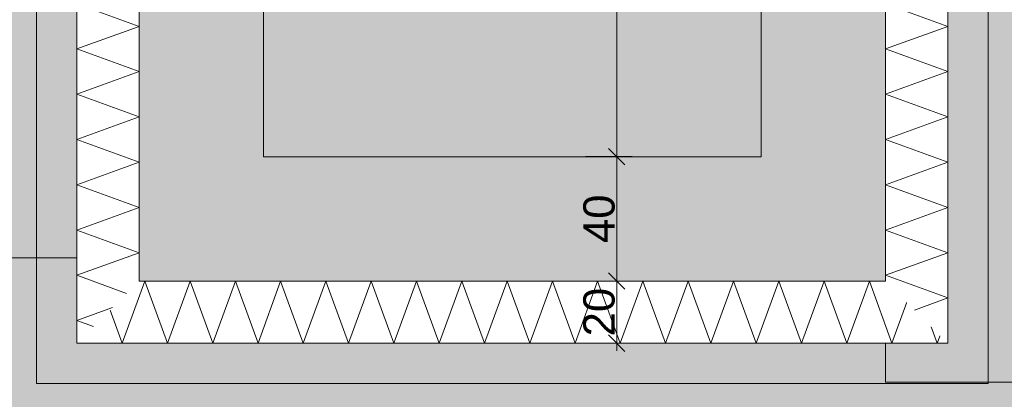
# Model space of a CAD drawing. Header units: metres. Extents: x -273 to 6, y -183 to 13.
# Tile 74 of 141: x -164.68 to -161.51, y -9.35 to -8.13. Entities that reach past the tile are written whole.
import ezdxf

# ---------------------------------------------------------------- set-up
doc = ezdxf.new("R2010")
doc.units = ezdxf.units.M
doc.header["$LTSCALE"] = 0.05
doc.header["$PDMODE"] = 1
doc.header["$PDSIZE"] = -2
doc.linetypes.add('Linienart-53', pattern=[5.291531, 3.175, -1.058062, 0.352704, -0.705764])
doc.layers.get('0').update_dxf_attribs({"lineweight": 25})
for name, color, linetype, lineweight, true_color in [('00 -Bauelemente -Beton unbewehrt', 7, 'Continuous', 9, 0xf7e06e), ('00 -Bauelemente -Dämmung innen', 7, 'Continuous', 9, 0xff7fe6), ('30 -32 Gründung- 2 Flachgründungen u. Bodenplatten', 7, 'Continuous', 9, 0xff6633), ('70 -76 Bemaßung- 2 Allgemein', 7, 'Continuous', 5, 0x6666cc)]:
    doc.layers.add(name, color=color, linetype=linetype, lineweight=lineweight, true_color=true_color)
for name, color, linetype, lineweight in [('30 -35 Decken- 2 Beläge- Dämmung', 7, 'Continuous', 9), ('70 -71 Achsen- 1 Gebäudeachsen', 7, 'Linienart-53', 18), ('Keine', 7, 'Continuous', 9)]:
    doc.layers.add(name, color=color, linetype=linetype, lineweight=lineweight)
doc.styles.add('Arial', font='arial.ttf')
doc.dimstyles.new('k+k_klein', dxfattribs={"dimtxt": 0.100689, "dimasz": 0.05302, "dimexe": 0.05, "dimexo": 0.15, "dimgap": 0.005, "dimtad": 1, "dimdec": 3, "dimtxsty": 'Arial', "dimblk": 'VW_SLASH-2', "dimblk1": 'VW_SLASH-2', "dimblk2": 'VW_SLASH-2', "dimcen": 0, "dimdle": 0.025, "dimadec": 3, "dimazin": 0, "dimtfac": 0.75, "dimtdec": 3, "dimtix": 1, "dimtmove": 0, "dimatfit": 0, "dimldrblk": 'VW_FILLEDARROW', "dimfxl": 0.1, "dimfxlon": 1, "dimfrac": 2, "dimtolj": 1, "dimarcsym": 0})

# ---------------------------------------------------------------- blocks, each defined once
blk = doc.blocks.new('_Achsen (3D)')
at = {"layer": '70 -71 Achsen- 1 Gebäudeachsen', "transparency": 33554687}
blk.add_line((-179.668, -8.697), (3.826, -8.697), dxfattribs=at)
blk = doc.blocks.new('Gruppe-2227')
at = {"color": 255, "linetype": 'Continuous', "lineweight": 5}
blk.add_wipeout([(-164.496, -9.172), (-161.696, -9.172), (-161.896, -8.972), (-164.296, -8.972)], dxfattribs=at).dxf.layer = '00 -Bauelemente -Dämmung innen'
blk = doc.blocks.new('Gruppe-2228')
at = {"layer": '00 -Bauelemente -Dämmung innen', "color": 7, "transparency": 33554687, "flags": 128}
for points in [[(-164.3893, -9.0653), (-164.3504, -9.172), (-164.2776, -8.972), (-164.2048, -9.172), (-164.132, -8.972), (-164.0592, -9.172), (-163.9864, -8.972), (-163.9136, -9.172), (-163.8409, -8.972), (-163.7681, -9.172), (-163.6953, -8.972), (-163.6225, -9.172), (-163.5497, -8.972), (-163.4769, -9.172), (-163.4041, -8.972), (-163.3313, -9.172), (-163.2585, -8.972), (-163.1857, -9.172), (-163.1129, -8.972), (-163.0401, -9.172), (-162.9673, -8.972), (-162.8945, -9.172), (-162.8217, -8.972), (-162.7489, -9.172), (-162.6761, -8.972), (-162.6034, -9.172), (-162.5306, -8.972), (-162.4578, -9.172), (-162.385, -8.972), (-162.3122, -9.172), (-162.2394, -8.972), (-162.1666, -9.172), (-162.0938, -8.972), (-162.021, -9.172), (-161.9482, -8.972), (-161.8754, -9.172), (-161.8275, -9.0405)], [(-161.7208, -9.1472), (-161.7298, -9.172), (-161.7492, -9.1189)], [(-161.7208, -9.1472), (-161.7298, -9.172), (-161.7492, -9.1189)]]:
    blk.add_lwpolyline(points, dxfattribs=at)
blk = doc.blocks.new('Gruppe-2229')
at = {"layer": '00 -Bauelemente -Dämmung innen', "color": 7, "linetype": 'Continuous', "lineweight": 9, "transparency": 33554687}
blk.add_line((-161.896, -8.972), (-164.296, -8.972), dxfattribs=at)
blk = doc.blocks.new('Gruppe-2230')
at = {"layer": '00 -Bauelemente -Dämmung innen', "color": 7, "linetype": 'Continuous', "lineweight": 9, "transparency": 33554687}
blk.add_line((-164.496, -9.172), (-161.696, -9.172), dxfattribs=at)
blk = doc.blocks.new('Gruppe-2231')
at = {"layer": '00 -Bauelemente -Dämmung innen', "color": 7, "transparency": 33554687}
for name in ['Gruppe-2229', 'Gruppe-2230']:
    blk.add_blockref(name, (0, 0), dxfattribs=at)
blk = doc.blocks.new('Gruppe-2232')
at = {"layer": '00 -Bauelemente -Dämmung innen', "color": 7}
blk.add_blockref('Gruppe-2227', (0, 0), dxfattribs=at)
at = {"layer": '00 -Bauelemente -Dämmung innen', "color": 7, "transparency": 33554687}
for name in ['Gruppe-2231', 'Gruppe-2228']:
    blk.add_blockref(name, (0, 0), dxfattribs=at)
blk = doc.blocks.new('Gruppe-2233')
at = {"layer": '00 -Bauelemente -Dämmung innen', "color": 7, "transparency": 33554687}
blk.add_blockref('Gruppe-2232', (0, 0), dxfattribs=at)
at = {"layer": '00 -Bauelemente -Dämmung innen', "color": 0, "flags": 1}
for tag in ['prm0_value', 'prm1_value', 'prm2_value', 'prm3_value', 'prm4_value', 'prm5_value', 'prm6_value', 'IFC_UUID', 'instanceID', 'prm0_name', 'prm0_type', 'prm1_name', 'prm1_type', 'prm2_name', 'prm2_type', 'prm3_name', 'prm3_type', 'prm4_name', 'prm4_type', 'prm5_name', 'prm5_type', 'prm6_name', 'prm6_type']:
    blk.add_attdef(tag, (-164.496, -9.172), '', height=0.00018, dxfattribs=at)
blk = doc.blocks.new('Gruppe-2234')
at = {"color": 255, "linetype": 'Continuous', "lineweight": 5}
blk.add_wipeout([(-161.696, -9.172), (-161.696, -6.097), (-161.896, -6.297), (-161.896, -8.972)], dxfattribs=at).dxf.layer = '00 -Bauelemente -Dämmung innen'
blk = doc.blocks.new('Gruppe-2235')
at = {"layer": '00 -Bauelemente -Dämmung innen', "color": 7, "transparency": 33554687, "flags": 128}
for points in [[(-161.7089, -6.11), (-161.696, -6.1147), (-161.7238, -6.1248)], [(-161.7089, -6.11), (-161.696, -6.1147), (-161.7238, -6.1248)], [(-161.8027, -9.0653), (-161.696, -9.0265), (-161.896, -8.9537), (-161.696, -8.8809), (-161.896, -8.8081), (-161.696, -8.7353), (-161.896, -8.6625), (-161.696, -8.5897), (-161.896, -8.5169), (-161.696, -8.4441), (-161.896, -8.3713), (-161.696, -8.2985), (-161.896, -8.2257), (-161.696, -8.1529), (-161.896, -8.0801), (-161.696, -8.0073), (-161.896, -7.9345), (-161.696, -7.8617), (-161.896, -7.789), (-161.696, -7.7162), (-161.896, -7.6434), (-161.696, -7.5706), (-161.896, -7.4978), (-161.696, -7.425), (-161.896, -7.3522), (-161.696, -7.2794), (-161.896, -7.2066), (-161.696, -7.1338), (-161.896, -7.061), (-161.696, -6.9882), (-161.896, -6.9154), (-161.696, -6.8426), (-161.896, -6.7698), (-161.696, -6.697), (-161.896, -6.6243), (-161.696, -6.5515), (-161.896, -6.4787), (-161.696, -6.4059), (-161.896, -6.3331), (-161.696, -6.2603), (-161.8157, -6.2167)]]:
    blk.add_lwpolyline(points, dxfattribs=at)
blk = doc.blocks.new('Gruppe-2236')
at = {"layer": '00 -Bauelemente -Dämmung innen', "color": 7, "linetype": 'Continuous', "lineweight": 9, "transparency": 33554687}
blk.add_line((-161.896, -6.297), (-161.896, -8.972), dxfattribs=at)
blk = doc.blocks.new('Gruppe-2237')
at = {"layer": '00 -Bauelemente -Dämmung innen', "color": 7, "linetype": 'Continuous', "lineweight": 9, "transparency": 33554687}
blk.add_line((-161.696, -9.172), (-161.696, -6.097), dxfattribs=at)
blk = doc.blocks.new('Gruppe-2238')
at = {"layer": '00 -Bauelemente -Dämmung innen', "color": 7, "transparency": 33554687}
for name in ['Gruppe-2237', 'Gruppe-2236']:
    blk.add_blockref(name, (0, 0), dxfattribs=at)
blk = doc.blocks.new('Gruppe-2239')
at = {"layer": '00 -Bauelemente -Dämmung innen', "color": 7}
blk.add_blockref('Gruppe-2234', (0, 0), dxfattribs=at)
at = {"layer": '00 -Bauelemente -Dämmung innen', "color": 7, "transparency": 33554687}
for name in ['Gruppe-2238', 'Gruppe-2235']:
    blk.add_blockref(name, (0, 0), dxfattribs=at)
blk = doc.blocks.new('Gruppe-2240')
at = {"layer": '00 -Bauelemente -Dämmung innen', "color": 7, "transparency": 33554687}
blk.add_blockref('Gruppe-2239', (0, 0), dxfattribs=at)
at = {"layer": '00 -Bauelemente -Dämmung innen', "color": 0, "flags": 1}
for tag in ['prm0_value', 'prm1_value', 'prm2_value', 'prm3_value', 'prm4_value', 'prm5_value', 'prm6_value', 'IFC_UUID', 'instanceID', 'prm0_name', 'prm0_type', 'prm1_name', 'prm1_type', 'prm2_name', 'prm2_type', 'prm3_name', 'prm3_type', 'prm4_name', 'prm4_type', 'prm5_name', 'prm5_type', 'prm6_name', 'prm6_type']:
    blk.add_attdef(tag, (-161.896, -9.172), '', height=0.00018, dxfattribs=at)
blk = doc.blocks.new('Gruppe-2316')
at = {"color": 255, "linetype": 'Continuous', "lineweight": 5}
blk.add_wipeout([(-164.296, -8.972), (-164.296, -6.297), (-164.496, -6.097), (-164.496, -9.172)], dxfattribs=at).dxf.layer = '00 -Bauelemente -Dämmung innen'
blk = doc.blocks.new('Gruppe-2317')
at = {"layer": '00 -Bauelemente -Dämmung innen', "color": 7, "transparency": 33554687, "flags": 128}
for points in [[(-164.3538, -6.2392), (-164.496, -6.1875), (-164.4297, -6.1634)], [(-164.3538, -6.2392), (-164.496, -6.1875), (-164.4297, -6.1634)], [(-164.3359, -9.0119), (-164.496, -8.9537), (-164.296, -8.8809), (-164.496, -8.8081), (-164.296, -8.7353), (-164.496, -8.6625), (-164.296, -8.5897), (-164.496, -8.5169), (-164.296, -8.4441), (-164.496, -8.3713), (-164.296, -8.2985), (-164.496, -8.2257), (-164.296, -8.1529), (-164.496, -8.0801), (-164.296, -8.0073), (-164.496, -7.9345), (-164.296, -7.8617), (-164.496, -7.789), (-164.296, -7.7162), (-164.496, -7.6434), (-164.296, -7.5706), (-164.496, -7.4978), (-164.296, -7.425), (-164.496, -7.3522), (-164.296, -7.2794), (-164.496, -7.2066), (-164.296, -7.1338), (-164.496, -7.061), (-164.296, -6.9882), (-164.496, -6.9154), (-164.296, -6.8426), (-164.496, -6.7698), (-164.296, -6.697), (-164.496, -6.6243), (-164.296, -6.5515), (-164.496, -6.4787), (-164.296, -6.4059), (-164.496, -6.3331), (-164.323, -6.2701)], [(-164.4426, -9.1187), (-164.496, -9.0992), (-164.3815, -9.0576)]]:
    blk.add_lwpolyline(points, dxfattribs=at)
blk = doc.blocks.new('Gruppe-2318')
at = {"layer": '00 -Bauelemente -Dämmung innen', "color": 7, "linetype": 'Continuous', "lineweight": 9, "transparency": 33554687}
blk.add_line((-164.496, -6.097), (-164.496, -9.172), dxfattribs=at)
blk = doc.blocks.new('Gruppe-2319')
at = {"layer": '00 -Bauelemente -Dämmung innen', "color": 7, "linetype": 'Continuous', "lineweight": 9, "transparency": 33554687}
blk.add_line((-164.296, -8.972), (-164.296, -6.297), dxfattribs=at)
blk = doc.blocks.new('Gruppe-2320')
at = {"layer": '00 -Bauelemente -Dämmung innen', "color": 7, "transparency": 33554687}
for name in ['Gruppe-2318', 'Gruppe-2319']:
    blk.add_blockref(name, (0, 0), dxfattribs=at)
blk = doc.blocks.new('Gruppe-2321')
at = {"layer": '00 -Bauelemente -Dämmung innen', "color": 7}
blk.add_blockref('Gruppe-2316', (0, 0), dxfattribs=at)
at = {"layer": '00 -Bauelemente -Dämmung innen', "color": 7, "transparency": 33554687}
for name in ['Gruppe-2320', 'Gruppe-2317']:
    blk.add_blockref(name, (0, 0), dxfattribs=at)
blk = doc.blocks.new('Gruppe-2322')
at = {"layer": '00 -Bauelemente -Dämmung innen', "color": 7, "transparency": 33554687}
blk.add_blockref('Gruppe-2321', (0, 0), dxfattribs=at)
at = {"layer": '00 -Bauelemente -Dämmung innen', "color": 0, "flags": 1}
for tag in ['prm0_value', 'prm1_value', 'prm2_value', 'prm3_value', 'prm4_value', 'prm5_value', 'prm6_value', 'IFC_UUID', 'instanceID', 'prm0_name', 'prm0_type', 'prm1_name', 'prm1_type', 'prm2_name', 'prm2_type', 'prm3_name', 'prm3_type', 'prm4_name', 'prm4_type', 'prm5_name', 'prm5_type', 'prm6_name', 'prm6_type']:
    blk.add_attdef(tag, (-164.496, -9.172), '', height=0.00018, dxfattribs=at)
blk = doc.blocks.new('_FU_2D LP5 (2D)')
at = {"layer": '30 -35 Decken- 2 Beläge- Dämmung', "linetype": 'Continuous', "lineweight": 18, "true_color": 0xd9d9d9}
h = blk.add_hatch(dxfattribs=at)
h.set_pattern_fill('Schraffur grau', color=254, style=0, pattern_type=2)
h.set_pattern_definition([(45, (-170.388402, -7.189444), (0.014142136, -0.014142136), [])])
h.paths.add_polyline_path([(-167.04599996, -9.47204198), (-168.59599996, -9.47204198), (-168.59599996, -8.79704198), (-174.32099996, -8.79704198), (-174.32099996, -9.79704198), (-175.32099996, -9.79704198), (-175.32099996, -11.09704198), (-162.72099996, -11.09704198), (-162.72099996, -8.97204198), (-164.29599996, -8.97204198), (-164.29599996, -6.29704198), (-164.62099996, -6.29704198), (-164.62099996, -0.54704198), (-166.82099996, -0.54704198), (-166.82099996, -4.15204198), (-167.72099996, -4.15204198), (-167.72099996, -7.92204198), (-167.04599996, -7.92204198)])
at = {"layer": '30 -35 Decken- 2 Beläge- Dämmung', "flags": 128}
blk.add_lwpolyline([(-167.04599996, -9.47204198), (-168.59599996, -9.47204198), (-168.59599996, -8.79704198), (-174.32099996, -8.79704198), (-174.32099996, -9.79704198), (-175.32099996, -9.79704198), (-175.32099996, -11.09704198), (-162.72099996, -11.09704198), (-162.72099996, -8.97204198), (-164.29599996, -8.97204198), (-164.29599996, -6.29704198), (-164.62099996, -6.29704198), (-164.62099996, -0.54704198), (-166.82099996, -0.54704198), (-166.82099996, -4.15204198), (-167.72099996, -4.15204198), (-167.72099996, -7.92204198), (-167.04599996, -7.92204198)], close=True, dxfattribs=at)
at = {"color": 255}
blk.add_wipeout([(-166.82099996, -3.76204198), (-164.62099996, -3.75204198), (-164.62099996, -0.24704198), (-163.42099996, -0.24704198), (-163.42099996, -3.65204198), (-160.82099996, -3.65204198), (-160.82099996, 0.10987974), (-158.75857356, 0.10987974), (-158.75857356, -9.29704198), (-159.25099996, -9.29704198), (-159.25099996, -10.94704198), (-160.82099996, -10.94704198), (-160.82099996, -11.09704198), (-166.94099996, -11.09704198), (-166.94099996, -8.89704198), (-166.84099996, -8.89704198), (-166.84099996, -4.15204198), (-166.82099996, -4.15204198)], dxfattribs=at).dxf.layer = '00 -Bauelemente -Beton unbewehrt'
at = {"layer": '00 -Bauelemente -Beton unbewehrt', "linetype": 'Continuous', "lineweight": 9}
h = blk.add_hatch(dxfattribs=at)
h.set_pattern_fill('Unbew_ Beton1 1mm SRF', style=0, pattern_type=2)
h.set_pattern_definition([(45, (0, 0), (0.088388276, 0.017677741), [0.075, -0.05])])
h.paths.add_polyline_path([(-166.82099996, -3.76204198), (-164.62099996, -3.75204198), (-164.62099996, -0.24704198), (-163.42099996, -0.24704198), (-163.42099996, -3.65204198), (-160.82099996, -3.65204198), (-160.82099996, 0.10987974), (-158.75857356, 0.10987974), (-158.75857356, -9.29704198), (-159.25099996, -9.29704198), (-159.25099996, -10.94704198), (-160.82099996, -10.94704198), (-160.82099996, -11.09704198), (-166.94099996, -11.09704198), (-166.94099996, -8.89704198), (-166.84099996, -8.89704198), (-166.84099996, -4.15204198), (-166.82099996, -4.15204198)])
at = {"layer": 'Keine', "linetype": 'Continuous', "lineweight": 0, "transparency": 33554511}
h = blk.add_hatch(color=43, dxfattribs=at)
h.paths.add_polyline_path([(-131.42099996, -0.54704198), (-135.82099996, -0.54704198), (-135.82099996, -2.89010187), (-139.02099996, -2.89010187), (-139.02099996, -0.54704198), (-143.42099996, -0.54704198), (-143.42099996, -2.89011265), (-146.62099996, -2.89011265), (-146.62099996, -0.54704198), (-149.17086327, -0.54704198), (-149.17086327, -2.24704198), (-151.02099996, -2.24704198), (-151.02099996, -2.89011624), (-154.22099996, -2.89011624), (-154.22099996, -0.54704198), (-159.62099996, -0.54704198), (-159.62099996, -9.29704198), (-161.89599996, -9.29704198), (-161.89599996, -8.97204198), (-164.29599996, -8.97204198), (-164.29599996, -8.89704198), (-167.04599996, -8.89704198), (-167.04599996, -9.47204198), (-168.59599996, -9.47204198), (-168.59599996, -8.79704198), (-174.32099996, -8.79704198), (-174.32099996, -9.79704198), (-175.32099996, -9.79704198), (-175.32099996, -11.09704198), (-160.82099996, -11.09704198), (-160.82099996, -10.94704198), (-100.02099996, -10.94704198), (-100.02099996, -7.44704198), (-101.74599996, -7.44704198), (-101.74599996, -5.21204198), (-114.72099996, -5.21204198), (-114.72099996, -2.89009828), (-116.22099996, -2.89009828), (-116.22099996, -0.54704198), (-120.62099996, -0.54704198), (-120.62099996, -2.89010187), (-123.82099996, -2.89010187), (-123.82099996, -0.54704198), (-128.22099996, -0.54704198), (-128.22099996, -2.89010187), (-131.42099996, -2.89010187)])
h.paths.add_polyline_path([(-153.72099996, -6.07204198), (-151.52099996, -6.07204198), (-151.52099996, -8.27204198), (-153.72099996, -8.27204198)])
h.paths.add_polyline_path([(-143.92099996, -8.27204198), (-146.12099996, -8.27204198), (-146.12099996, -6.07204198), (-143.92099996, -6.07204198)])
h.paths.add_polyline_path([(-128.72099996, -8.27204198), (-130.92099996, -8.27204198), (-130.92099996, -6.07204198), (-128.72099996, -6.07204198)])
h.paths.add_polyline_path([(-113.52099996, -8.27204198), (-115.72099996, -8.27204198), (-115.72099996, -6.07204198), (-113.52099996, -6.07204198)])
h.paths.add_polyline_path([(-108.12099996, -6.07204198), (-105.92099996, -6.07204198), (-105.92099996, -8.27204198), (-108.12099996, -8.27204198)])
h.paths.add_polyline_path([(-123.32099996, -6.07204198), (-121.12099996, -6.07204198), (-121.12099996, -8.27204198), (-123.32099996, -8.27204198)])
h.paths.add_polyline_path([(-138.52099996, -6.07204198), (-136.32099996, -6.07204198), (-136.32099996, -8.27204198), (-138.52099996, -8.27204198)])
at = {"layer": 'Keine', "linetype": 'Continuous', "lineweight": 0, "transparency": 33554567}
blk.add_hatch(color=43, dxfattribs=at).paths.add_polyline_path([(-167.04599996, -8.89704198), (-164.29599996, -8.89704198), (-164.29599996, -6.29704198), (-164.62099996, -6.29704198), (-164.62099996, -0.54704198), (-166.82099996, -0.54704198), (-166.82099996, -4.15204198), (-167.72099996, -4.15204198), (-167.72099996, -7.92204198), (-167.04599996, -7.92204198)])
at = {"layer": 'Keine', "linetype": 'Continuous', "lineweight": 0, "transparency": 33554610}
h = blk.add_hatch(color=43, dxfattribs=at)
h.paths.add_polyline_path([(-161.56599996, -9.30204198), (-161.56599996, -5.96704198), (-164.62599996, -5.96704198), (-164.62599996, -9.30204198)])
h.paths.add_polyline_path([(-161.89599996, -6.29704198), (-161.89599996, -8.97204198), (-164.29599996, -8.97204198), (-164.29599996, -6.29704198), (-163.89599996, -6.29704198)])
blk.add_hatch(color=43, dxfattribs=at).paths.add_polyline_path([(-163.89599996, -6.69704198), (-162.29599996, -6.69704198), (-162.29599996, -8.57204198), (-163.89599996, -8.57204198)])
at = {"layer": '30 -32 Gründung- 2 Flachgründungen u. Bodenplatten', "flags": 128}
for points in [[(-161.89599996, -9.29704198), (-159.62099996, -9.29704198), (-159.62099996, 0.10987974), (-160.82099996, 0.10987974), (-160.82099996, -8.09704198), (-161.89599996, -8.09704198)], [(-162.29599996, -8.57204198), (-163.89599996, -8.57204198), (-163.89599996, -6.69704198), (-162.29599996, -6.69704198)]]:
    blk.add_lwpolyline(points, close=True, dxfattribs=at)
at = {"layer": 'Keine', "flags": 128}
blk.add_lwpolyline([(-154.22099996, -0.54704198), (-159.62099996, -0.54704198), (-159.62099996, -9.29704198), (-161.89599996, -9.29704198), (-161.89599996, -8.97204198), (-164.29599996, -8.97204198), (-164.29599996, -8.89704198), (-167.04599996, -8.89704198), (-167.04599996, -9.47204198), (-168.59599996, -9.47204198), (-168.59599996, -8.79704198), (-174.32099996, -8.79704198), (-174.32099996, -9.79704198), (-175.32099996, -9.79704198), (-175.32099996, -11.09704198), (-160.82099996, -11.09704198), (-160.82099996, -10.94704198), (-100.02099996, -10.94704198)], dxfattribs=at)
for points in [[(-167.04599996, -8.89704198), (-164.29599996, -8.89704198), (-164.29599996, -6.29704198), (-164.62099996, -6.29704198), (-164.62099996, -0.54704198), (-166.82099996, -0.54704198), (-166.82099996, -4.15204198), (-167.72099996, -4.15204198), (-167.72099996, -7.92204198), (-167.04599996, -7.92204198)], [(-161.56599996, -9.30204198), (-161.56599996, -5.96704198), (-164.62599996, -5.96704198), (-164.62599996, -9.30204198)], [(-161.89599996, -6.29704198), (-161.89599996, -8.97204198), (-164.29599996, -8.97204198), (-164.29599996, -6.29704198), (-163.89599996, -6.29704198)], [(-163.89599996, -6.69704198), (-162.29599996, -6.69704198), (-162.29599996, -8.57204198), (-163.89599996, -8.57204198)]]:
    blk.add_lwpolyline(points, close=True, dxfattribs=at)
at = {"layer": '00 -Bauelemente -Dämmung innen', "color": 7}
blk.add_blockref('Gruppe-2233', (0, 0), dxfattribs=at)
blk.add_blockref('Gruppe-2240', (0, 0), dxfattribs=at)
at = {"layer": '30 -32 Gründung- 2 Flachgründungen u. Bodenplatten', "flags": 128}
blk.add_lwpolyline([(-164.29599996, -6.29704198), (-164.29599996, -8.97204198), (-161.89599996, -8.97204198), (-161.89599996, -6.29704198)], close=True, dxfattribs=at)
at = {"layer": '00 -Bauelemente -Dämmung innen', "color": 7}
blk.add_blockref('Gruppe-2322', (0, 0), dxfattribs=at)
blk = doc.blocks.new('VW_SLASH-2')
at = {"color": 0, "linetype": 'ByBlock', "lineweight": -2, "transparency": 16777216}
blk.add_line((0.472, 0), (-1, 0), dxfattribs=at)
at = {"color": 0, "lineweight": 5, "transparency": 16777216, "flags": 128}
blk.add_lwpolyline([(0.5, 0.5), (-0.5, -0.5)], dxfattribs=at)
blk = doc.blocks.new('*D3629')
at = {"layer": '70 -76 Bemaßung- 2 Allgemein', "color": 0, "lineweight": -2}
for p, q in [((-162.8604, -6.697), (-162.7104, -6.697)), ((-162.7604, -8.519), (-162.7604, -6.7501)), ((-162.8604, -8.572), (-162.7104, -8.572))]:
    blk.add_line(p, q, dxfattribs=at)
at = {"layer": 'Defpoints', "color": 0}
for p in [(-163.3982, -6.697), (-162.7604, -6.697), (-163.3982, -8.572)]:
    blk.add_point(p, dxfattribs=at)
at = {"layer": '70 -76 Bemaßung- 2 Allgemein', "color": 0, "lineweight": -2, "xscale": 0.05302001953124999, "yscale": 0.05302001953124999, "zscale": 0.05302001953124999}
for p, rotation in [((-162.7604, -6.697), 90), ((-162.7604, -8.572), 270)]:
    blk.add_blockref('VW_SLASH-2', p, dxfattribs=dict(at, rotation=rotation))
at = {"layer": '70 -76 Bemaßung- 2 Allgemein', "color": 0, "insert": (-162.8426, -7.6345), "char_height": 0.100689, "attachment_point": 5, "rotation": 90, "style": 'Arial'}
blk.add_mtext('\\A1;1,87\\S5^ ;', dxfattribs=at)
blk = doc.blocks.new('VW_FILLEDARROW')
at = {"linetype": 'Continuous', "lineweight": 0, "transparency": 16777216}
blk.add_hatch(color=0, dxfattribs=at).paths.add_polyline_path([(-2.829, 0.758), (0, 0), (-2.829, -0.758)])
at = {"color": 0, "lineweight": 5, "transparency": 16777216, "flags": 128}
blk.add_lwpolyline([(-2.829, 0.758), (0, 0), (-2.829, -0.758)], close=True, dxfattribs=at)
blk = doc.blocks.new('*D3630')
at = {"layer": '70 -76 Bemaßung- 2 Allgemein', "color": 0, "lineweight": -2}
for p, q in [((-162.8604, -8.572), (-162.7104, -8.572)), ((-162.7604, -8.919), (-162.7604, -8.6251)), ((-162.8604, -8.972), (-162.7104, -8.972))]:
    blk.add_line(p, q, dxfattribs=at)
at = {"layer": 'Defpoints', "color": 0}
for p in [(-163.3982, -8.572), (-162.7604, -8.572), (-163.3982, -8.972)]:
    blk.add_point(p, dxfattribs=at)
at = {"layer": '70 -76 Bemaßung- 2 Allgemein', "color": 0, "lineweight": -2, "xscale": 0.05302001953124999, "yscale": 0.05302001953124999, "zscale": 0.05302001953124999}
for p, rotation in [((-162.7604, -8.572), 90), ((-162.7604, -8.972), 270)]:
    blk.add_blockref('VW_SLASH-2', p, dxfattribs=dict(at, rotation=rotation))
at = {"layer": '70 -76 Bemaßung- 2 Allgemein', "color": 0, "insert": (-162.8168, -8.772), "char_height": 0.10069, "attachment_point": 5, "rotation": 90, "style": 'Arial'}
blk.add_mtext('\\A1;40', dxfattribs=at)
blk = doc.blocks.new('*D3631')
at = {"layer": '70 -76 Bemaßung- 2 Allgemein', "color": 0, "lineweight": -2}
for p, q in [((-162.8604, -8.972), (-162.7104, -8.972)), ((-162.7604, -9.119), (-162.7604, -9.0251)), ((-162.6604, -9.172), (-162.8104, -9.172))]:
    blk.add_line(p, q, dxfattribs=at)
at = {"layer": 'Defpoints', "color": 0}
for p in [(-163.3982, -8.972), (-162.7604, -8.972), (-161.696, -9.172)]:
    blk.add_point(p, dxfattribs=at)
at = {"layer": '70 -76 Bemaßung- 2 Allgemein', "color": 0, "lineweight": -2, "xscale": 0.05302001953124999, "yscale": 0.05302001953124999, "zscale": 0.05302001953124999}
for p, rotation in [((-162.7604, -8.972), 90), ((-162.7604, -9.172), 270)]:
    blk.add_blockref('VW_SLASH-2', p, dxfattribs=dict(at, rotation=rotation))
at = {"layer": '70 -76 Bemaßung- 2 Allgemein', "color": 0, "insert": (-162.8168, -9.072), "char_height": 0.10069, "attachment_point": 5, "rotation": 90, "style": 'Arial'}
blk.add_mtext('\\A1;20', dxfattribs=at)
blk = doc.blocks.new('*D3864')
at = {"layer": '70 -76 Bemaßung- 2 Allgemein', "color": 0, "lineweight": -2}
for p, q in [((-167.046, -10.5369), (-167.046, -10.6869)), ((-164.496, -10.5369), (-164.496, -10.6869)), ((-164.549, -10.6369), (-166.993, -10.6369))]:
    blk.add_line(p, q, dxfattribs=at)
at = {"layer": 'Defpoints', "color": 0}
for p in [(-167.046, -7.922), (-164.496, -9.172), (-167.046, -10.6369)]:
    blk.add_point(p, dxfattribs=at)
at = {"layer": '70 -76 Bemaßung- 2 Allgemein', "color": 0, "lineweight": -2, "xscale": 0.05302001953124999, "yscale": 0.05302001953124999, "zscale": 0.05302001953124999, "rotation": 180}
blk.add_blockref('VW_SLASH-2', (-167.046, -10.6369), dxfattribs=at)
at = {"layer": '70 -76 Bemaßung- 2 Allgemein', "color": 0, "lineweight": -2, "xscale": 0.05302001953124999, "yscale": 0.05302001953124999, "zscale": 0.05302001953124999}
blk.add_blockref('VW_SLASH-2', (-164.496, -10.6369), dxfattribs=at)
at = {"layer": '70 -76 Bemaßung- 2 Allgemein', "color": 0, "insert": (-165.771, -10.5715), "char_height": 0.10069, "attachment_point": 5, "style": 'Arial'}
blk.add_mtext('\\A1;2,55', dxfattribs=at)
blk = doc.blocks.new('*D3865')
at = {"layer": '70 -76 Bemaßung- 2 Allgemein', "color": 0, "lineweight": -2}
for p, q in [((-164.496, -10.5369), (-164.496, -10.6869)), ((-164.296, -10.5369), (-164.296, -10.6869)), ((-164.349, -10.6369), (-164.443, -10.6369))]:
    blk.add_line(p, q, dxfattribs=at)
at = {"layer": 'Defpoints', "color": 0}
for p in [(-164.296, -7.0395), (-164.496, -9.172), (-164.496, -10.6369)]:
    blk.add_point(p, dxfattribs=at)
at = {"layer": '70 -76 Bemaßung- 2 Allgemein', "color": 0, "lineweight": -2, "xscale": 0.05302001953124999, "yscale": 0.05302001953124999, "zscale": 0.05302001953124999, "rotation": 180}
blk.add_blockref('VW_SLASH-2', (-164.496, -10.6369), dxfattribs=at)
at = {"layer": '70 -76 Bemaßung- 2 Allgemein', "color": 0, "lineweight": -2, "xscale": 0.05302001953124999, "yscale": 0.05302001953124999, "zscale": 0.05302001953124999}
blk.add_blockref('VW_SLASH-2', (-164.296, -10.6369), dxfattribs=at)
at = {"layer": '70 -76 Bemaßung- 2 Allgemein', "color": 0, "insert": (-164.396, -10.5805), "char_height": 0.10069, "attachment_point": 5, "style": 'Arial'}
blk.add_mtext('\\A1;20', dxfattribs=at)
blk = doc.blocks.new('*D3869')
at = {"layer": '70 -76 Bemaßung- 2 Allgemein', "color": 0, "lineweight": -2}
for p, q in [((-161.896, -10.5369), (-161.896, -10.6869)), ((-161.696, -10.5369), (-161.696, -10.6869)), ((-161.749, -10.6369), (-161.843, -10.6369))]:
    blk.add_line(p, q, dxfattribs=at)
at = {"layer": 'Defpoints', "color": 0}
for p in [(-161.896, -7.0506), (-161.696, -9.172), (-161.896, -10.6369)]:
    blk.add_point(p, dxfattribs=at)
at = {"layer": '70 -76 Bemaßung- 2 Allgemein', "color": 0, "lineweight": -2, "xscale": 0.05302001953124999, "yscale": 0.05302001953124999, "zscale": 0.05302001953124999, "rotation": 180}
blk.add_blockref('VW_SLASH-2', (-161.896, -10.6369), dxfattribs=at)
at = {"layer": '70 -76 Bemaßung- 2 Allgemein', "color": 0, "lineweight": -2, "xscale": 0.05302001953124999, "yscale": 0.05302001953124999, "zscale": 0.05302001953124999}
blk.add_blockref('VW_SLASH-2', (-161.696, -10.6369), dxfattribs=at)
at = {"layer": '70 -76 Bemaßung- 2 Allgemein', "color": 0, "insert": (-161.796, -10.5805), "char_height": 0.10069, "attachment_point": 5, "style": 'Arial'}
blk.add_mtext('\\A1;20', dxfattribs=at)
blk = doc.blocks.new('*D3870')
at = {"layer": '70 -76 Bemaßung- 2 Allgemein', "color": 0, "lineweight": -2}
for p, q in [((-161.696, -10.5369), (-161.696, -10.6869)), ((-160.821, -10.5369), (-160.821, -10.6869)), ((-160.874, -10.6369), (-161.643, -10.6369))]:
    blk.add_line(p, q, dxfattribs=at)
at = {"layer": 'Defpoints', "color": 0}
for p in [(-160.821, -7.0506), (-161.696, -9.172), (-161.696, -10.6369)]:
    blk.add_point(p, dxfattribs=at)
at = {"layer": '70 -76 Bemaßung- 2 Allgemein', "color": 0, "lineweight": -2, "xscale": 0.05302001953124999, "yscale": 0.05302001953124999, "zscale": 0.05302001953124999, "rotation": 180}
blk.add_blockref('VW_SLASH-2', (-161.696, -10.6369), dxfattribs=at)
at = {"layer": '70 -76 Bemaßung- 2 Allgemein', "color": 0, "lineweight": -2, "xscale": 0.05302001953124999, "yscale": 0.05302001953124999, "zscale": 0.05302001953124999}
blk.add_blockref('VW_SLASH-2', (-160.821, -10.6369), dxfattribs=at)
at = {"layer": '70 -76 Bemaßung- 2 Allgemein', "color": 0, "insert": (-161.2585, -10.5638), "char_height": 0.100689, "attachment_point": 5, "style": 'Arial'}
blk.add_mtext('\\A1;87\\S5^ ;', dxfattribs=at)
blk = doc.blocks.new('Gruppe-2815')
at = {"layer": '70 -76 Bemaßung- 2 Allgemein'}
for base, p1, p2, text, picture, middle in [((-162.76042448, -6.69704198), (-163.39816652, -8.57204198), (-163.39816652, -6.69704198), '1,87\\S5^ ;', '*D3629', (-162.84261911, -7.63454198)), ((-162.76042448, -8.57204198), (-163.39816652, -8.97204198), (-163.39816652, -8.57204198), '40', '*D3630', (-162.81682604, -8.77204198)), ((-162.76042448, -8.97204198), (-161.69599996, -9.17204198), (-163.39816652, -8.97204198), '20', '*D3631', (-162.81682604, -9.07204198))]:
    dim = blk.add_linear_dim(base=base, p1=p1, p2=p2, angle=270, text=text, dimstyle='k+k_klein', override={"dimtxt": 0.100689, "dimgap": 0.005, "dimdec": 8, "dimpost": '<>', "dimtxsty": 'Arial', "dimtmove": 2}, dxfattribs=at)
    dim.commit()
    dim.dimension.update_dxf_attribs({"geometry": picture, "text_midpoint": middle})
blk = doc.blocks.new('Gruppe-2828')
at = {"layer": '70 -76 Bemaßung- 2 Allgemein'}
for base, p1, p2, text, picture, middle in [((-164.49599996, -10.63694938), (-164.29599996, -7.03948714), (-164.49599996, -9.17204198), '20', '*D3865', (-164.39599996, -10.58054782)), ((-161.89599996, -10.63694938), (-161.69599996, -9.17204198), (-161.89599996, -7.05061703), '20', '*D3869', (-161.79599996, -10.58054782)), ((-161.69599996, -10.63694938), (-160.82099996, -7.05061703), (-161.69599996, -9.17204198), '87\\S5^ ;', '*D3870', (-161.25849996, -10.56381672)), ((-167.04599996, -10.63694938), (-164.49599996, -9.17204198), (-167.04599996, -7.92204198), '2,55', '*D3864', (-165.77099996, -10.57148584))]:
    dim = blk.add_linear_dim(base=base, p1=p1, p2=p2, text=text, dimstyle='k+k_klein', override={"dimtxt": 0.100689, "dimgap": 0.005, "dimdec": 8, "dimpost": '<>', "dimtxsty": 'Arial', "dimtmove": 2}, dxfattribs=at)
    dim.commit()
    dim.dimension.update_dxf_attribs({"geometry": picture, "text_midpoint": middle})
blk = doc.blocks.new('_FU_2D Bemaßung_ Beschriftung (3D)')
at = {"layer": '70 -76 Bemaßung- 2 Allgemein'}
for name in ['Gruppe-2815', 'Gruppe-2828']:
    blk.add_blockref(name, (0, 0), dxfattribs=at)

msp = doc.modelspace()

# ---------------------------------------------------------------- block references
at = {"layer": 'Keine', "color": 1}
msp.add_blockref('_Achsen (3D)', (0, 0), dxfattribs=at)

# ---------------------------------------------------------------- next in the draw order: block references
msp.add_blockref('_FU_2D LP5 (2D)', (0, 0), dxfattribs=at)

# ---------------------------------------------------------------- next in the draw order: block references
msp.add_blockref('_FU_2D Bemaßung_ Beschriftung (3D)', (0, 0), dxfattribs=at)

doc.saveas('drawing.dxf')
